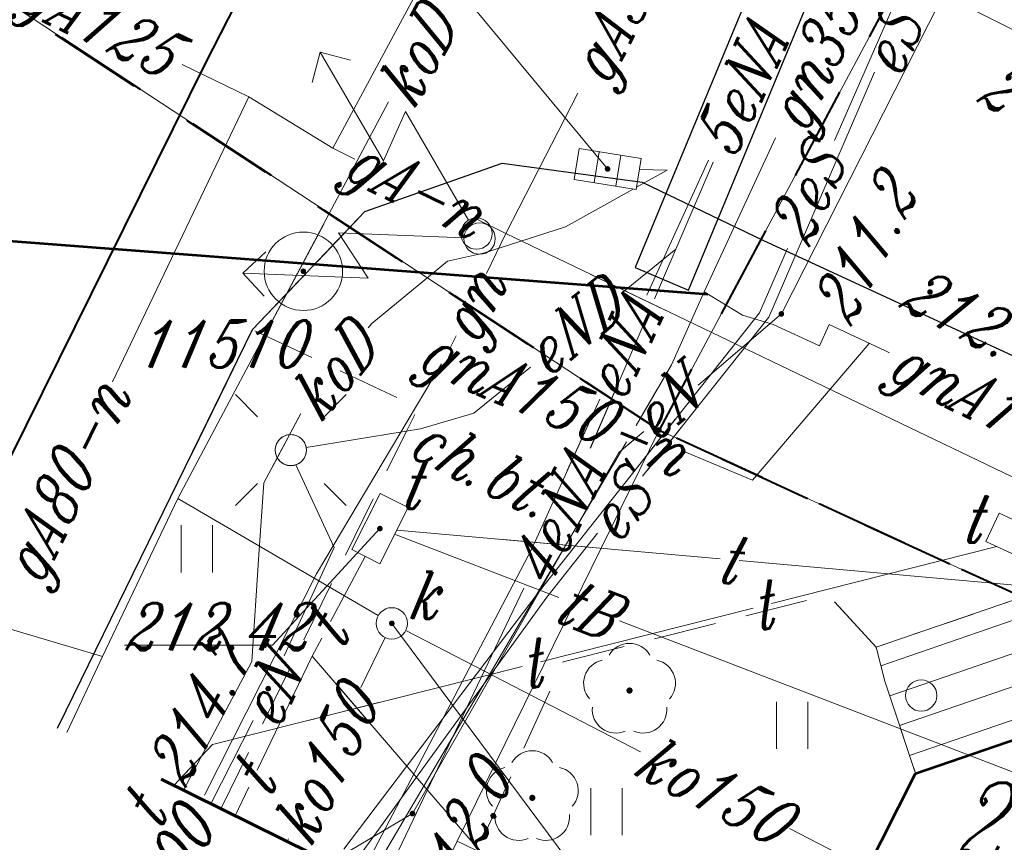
# Model space of a CAD drawing. Header units: millimetres. Extents: x -368 to -158, y 9368 to 9578.
# Tile 7 of 48: x -322 to -307, y 9495 to 9508. Entities that reach past the tile are written whole.
import ezdxf
from ezdxf.enums import TextEntityAlignment as Align

# ---------------------------------------------------------------- set-up
doc = ezdxf.new("R2010")
doc.units = ezdxf.units.MM
for name, pattern in [('Rakowicka 531_1 wstępna wersja$0$DGN Style 5', [7.845798, 3.362485, -4.483313]), ('Rakowicka 531_1 wstępna wersja$0$KTCR02-500', [1.5, 1, -0.5]), ('Rakowicka 531_1 wstępna wersja$0$KTJZ01-500', [2, 1.5, -0.5]), ('Rakowicka 531_1 wstępna wersja$0$PTTU04-500', [1.5, 1, -0.5])]:
    doc.linetypes.add(name, pattern=pattern)
doc.layers.add('-- RAMKA', color=11, linetype='Continuous')
doc.layers.add('Rakowicka 531_1 wstępna wersja$0$-- pomoc', color=6, linetype='Continuous', lineweight=0, plot=False)
for name, color, linetype, lineweight in [('Rakowicka 531_1 wstępna wersja$0$EGBB01', 250, 'Continuous', 0), ('Rakowicka 531_1 wstępna wersja$0$EGBD03', 250, 'Continuous', 0), ('Rakowicka 531_1 wstępna wersja$0$EGBO02', 250, 'Continuous', 0), ('Rakowicka 531_1 wstępna wersja$0$EGBP12_01', 250, 'Continuous', 0), ('Rakowicka 531_1 wstępna wersja$0$EPGPO_216', 7, 'Continuous', 0), ('Rakowicka 531_1 wstępna wersja$0$GESSCH', 250, 'Continuous', 13), ('Rakowicka 531_1 wstępna wersja$0$GUPISL', 250, 'Continuous', 13), ('Rakowicka 531_1 wstępna wersja$0$KTCR02', 250, 'Continuous', 0), ('Rakowicka 531_1 wstępna wersja$0$KTJZ01', 250, 'Continuous', 0), ('Rakowicka 531_1 wstępna wersja$0$KTKR01', 250, 'Continuous', 0), ('Rakowicka 531_1 wstępna wersja$0$KTTR03', 250, 'Continuous', 0), ('Rakowicka 531_1 wstępna wersja$0$OBOP02_01', 250, 'Continuous', 0), ('Rakowicka 531_1 wstępna wersja$0$OSSP03', 250, 'Continuous', 0), ('Rakowicka 531_1 wstępna wersja$0$PTTU04', 250, 'Continuous', 0), ('Rakowicka 531_1 wstępna wersja$0$SUOP03_13', 250, 'Continuous', 0), ('Rakowicka 531_1 wstępna wersja$0$SUPE_01', 250, 'Continuous', 0), ('Rakowicka 531_1 wstępna wersja$0$SUPG_01', 250, 'Continuous', 0), ('Rakowicka 531_1 wstępna wersja$0$SUPK_01', 250, 'Continuous', 0), ('Rakowicka 531_1 wstępna wersja$0$SUPT_01', 250, 'Continuous', 0), ('Rakowicka 531_1 wstępna wersja$0$SUSM04_01_E', 250, 'Continuous', 0), ('Rakowicka 531_1 wstępna wersja$0$SUSM07', 250, 'Continuous', 0), ('Rakowicka 531_1 wstępna wersja$0$SUUS05', 250, 'Continuous', 0), ('Rakowicka 531_1 wstępna wersja$0$SUUS15_03_E', 250, 'Continuous', 0), ('Rakowicka 531_1 wstępna wersja$0$SUUS15_05_K', 250, 'Continuous', 0), ('Rakowicka 531_1 wstępna wersja$0$SUUS15_7a_T', 250, 'Continuous', 0), ('Rakowicka 531_1 wstępna wersja$0$SUUS15_7b_T', 250, 'Continuous', 0), ('Rakowicka 531_1 wstępna wersja$0$Warstwa 2', 250, 'Continuous', 0), ('Rakowicka 531_1 wstępna wersja$0$Warstwa 5', 250, 'Continuous', 0)]:
    doc.layers.add(name, color=color, linetype=linetype, lineweight=lineweight)
for name, color, linetype, lineweight, true_color in [('Rakowicka 531_1 wstępna wersja$0$GEPPGD', 7, 'Continuous', 13, 0x008000), ('Rakowicka 531_1 wstępna wersja$0$GEPPGO', 7, 'Continuous', 13, 0x008000), ('Rakowicka 531_1 wstępna wersja$0$GUPESH', 1, 'Continuous', 0, 0xff0000), ('Rakowicka 531_1 wstępna wersja$0$GUPKSH', 7, 'Continuous', 0, 0x803300), ('Rakowicka 531_1 wstępna wersja$0$GUPTSH', 7, 'Continuous', 0, 0xff9100)]:
    doc.layers.add(name, color=color, linetype=linetype, lineweight=lineweight, true_color=true_color)
doc.styles.add('Rakowicka 531_1 wstępna wersja$0$Style-ITALIC_1250 I 0.20944', font='ITALIC_1250.shx', dxfattribs={"oblique": 12})

# ---------------------------------------------------------------- blocks, each defined once
blk = doc.blocks.new('Rakowicka 531_1 wstępna wersja$0$GEPPGO1_2')
at = {"layer": 'Rakowicka 531_1 wstępna wersja$0$GEPPGO', "linetype": 'Continuous', "lineweight": 13, "true_color": 0x008000}
blk.add_hatch(color=96, dxfattribs=at).paths.add_polyline_path([(0, -0.45), (-0.13906, -0.42798), (-0.2645, -0.36406), (-0.36406, -0.2645), (-0.42798, -0.13906), (-0.45, 0), (-0.42798, 0.13906), (-0.36406, 0.2645), (-0.2645, 0.36406), (-0.13906, 0.42798), (0, 0.45), (0.13906, 0.42798), (0.2645, 0.36406), (0.36406, 0.2645), (0.42798, 0.13906), (0.45, 0), (0.42798, -0.13906), (0.36406, -0.2645), (0.2645, -0.36406), (0.13906, -0.42798)])
blk = doc.blocks.new('Rakowicka 531_1 wstępna wersja$0$GUPESH1')
at = {"layer": 'Rakowicka 531_1 wstępna wersja$0$GUPESH', "linetype": 'Continuous', "lineweight": 13}
blk.add_hatch(color=1, dxfattribs=at).paths.add_polyline_path([(0, -0.45), (-0.11647, -0.43467), (-0.225, -0.38971), (-0.3182, -0.3182), (-0.38971, -0.225), (-0.43467, -0.11647), (-0.45, 0), (-0.43467, 0.11647), (-0.38971, 0.225), (-0.3182, 0.3182), (-0.225, 0.38971), (-0.11647, 0.43467), (0, 0.45), (0.11647, 0.43467), (0.225, 0.38971), (0.3182, 0.3182), (0.38971, 0.225), (0.43467, 0.11647), (0.45, 0), (0.43467, -0.11647), (0.38971, -0.225), (0.3182, -0.3182), (0.225, -0.38971), (0.11647, -0.43467)])
blk = doc.blocks.new('Rakowicka 531_1 wstępna wersja$0$GUPKSH1')
at = {"layer": 'Rakowicka 531_1 wstępna wersja$0$GUPKSH', "linetype": 'Continuous', "lineweight": 13}
blk.add_hatch(color=36, dxfattribs=at).paths.add_polyline_path([(0, -0.45), (-0.11647, -0.43467), (-0.225, -0.38971), (-0.3182, -0.3182), (-0.38971, -0.225), (-0.43467, -0.11647), (-0.45, 0), (-0.43467, 0.11647), (-0.38971, 0.225), (-0.3182, 0.3182), (-0.225, 0.38971), (-0.11647, 0.43467), (0, 0.45), (0.11647, 0.43467), (0.225, 0.38971), (0.3182, 0.3182), (0.38971, 0.225), (0.43467, 0.11647), (0.45, 0), (0.43467, -0.11647), (0.38971, -0.225), (0.3182, -0.3182), (0.225, -0.38971), (0.11647, -0.43467)])
blk = doc.blocks.new('Rakowicka 531_1 wstępna wersja$0$GUPTSH1')
at = {"layer": 'Rakowicka 531_1 wstępna wersja$0$GUPTSH', "linetype": 'Continuous', "lineweight": 13}
blk.add_hatch(color=30, dxfattribs=at).paths.add_polyline_path([(0, -0.45), (-0.11647, -0.43467), (-0.225, -0.38971), (-0.3182, -0.3182), (-0.38971, -0.225), (-0.43467, -0.11647), (-0.45, 0), (-0.43467, 0.11647), (-0.38971, 0.225), (-0.3182, 0.3182), (-0.225, 0.38971), (-0.11647, 0.43467), (0, 0.45), (0.11647, 0.43467), (0.225, 0.38971), (0.3182, 0.3182), (0.38971, 0.225), (0.43467, 0.11647), (0.45, 0), (0.43467, -0.11647), (0.38971, -0.225), (0.3182, -0.3182), (0.225, -0.38971), (0.11647, -0.43467)])
blk = doc.blocks.new('Rakowicka 531_1 wstępna wersja$0$OBOP02_01')
at = {"layer": 'Rakowicka 531_1 wstępna wersja$0$OBOP02_01', "linetype": 'Continuous', "lineweight": 13}
h = blk.add_hatch(color=96, dxfattribs=at)
edge = h.paths.add_edge_path()
edge.add_arc((0, 0), 0.05, 0, 360)
at = {"layer": 'Rakowicka 531_1 wstępna wersja$0$OBOP02_01', "color": 96, "linetype": 'Continuous', "lineweight": 13}
for centre, start, end in [((0, 0.375), 30.1471, 149.8529), ((-0.357, 0.116), 102.1471, 221.8529), ((0.357, 0.116), 318.1471, 77.8529), ((-0.22, -0.303), 174.1472, 293.8529), ((0.22, -0.303), 246.1471, 5.8529)]:
    blk.add_arc(centre, 0.375, start, end, dxfattribs=at)
blk = doc.blocks.new('Rakowicka 531_1 wstępna wersja$0$GUPISL1_10')
at = {"color": 0, "flags": 128}
for points in [[(-8.83883, 8.83883), (-5.3033, 5.3033)], [(8.83883, 8.83883), (5.3033, 5.3033)], [(-8.83883, -8.83883), (-5.3033, -5.3033)], [(8.83883, -8.83883), (5.3033, -5.3033)]]:
    blk.add_lwpolyline(points, dxfattribs=at)
blk.add_lwpolyline([(0, 2.5), (0.85505, 2.34922), (1.60697, 1.9151), (2.16507, 1.25), (2.41482, 0.64705), (2.5, 0), (2.41482, -0.64705), (2.16507, -1.25), (1.70042, -1.83262), (1.0847, -2.25242), (0.3726, -2.47207), (-0.3726, -2.47207), (-1.0847, -2.25242), (-1.70042, -1.83262), (-2.16507, -1.25), (-2.43732, -0.5563), (-2.493, 0.18682), (-2.32718, 0.91335), (-1.95458, 1.55872), (-1.4083, 2.0656), (-0.7369, 2.38893), (0, 2.5)], close=True, dxfattribs=at)
blk = doc.blocks.new('Rakowicka 531_1 wstępna wersja$0$RTPW02')
at = {"layer": 'Rakowicka 531_1 wstępna wersja$0$Warstwa 5', "linetype": 'Continuous', "lineweight": 13}
h = blk.add_hatch(color=250, dxfattribs=at)
edge = h.paths.add_edge_path()
edge.add_arc((0, 0), 0.045, 0, 360)
blk = doc.blocks.new('Rakowicka 531_1 wstępna wersja$0$PTTU04_01')
at = {"layer": 'Rakowicka 531_1 wstępna wersja$0$PTTU04', "color": 250, "linetype": 'Continuous', "lineweight": 13}
for p, q in [((-0.25, -0.375), (-0.25, 0.375)), ((0.25, -0.375), (0.25, 0.375))]:
    blk.add_line(p, q, dxfattribs=at)
blk = doc.blocks.new('Rakowicka 531_1 wstępna wersja$0$SUSM07_01')
at = {"layer": 'Rakowicka 531_1 wstępna wersja$0$SUSM07', "color": 250, "linetype": 'Continuous', "lineweight": 13, "flags": 128}
for points in [[(3.396, 1.054), (3.75, 0.7), (3.396, 0.346)], [(0.25, 0), (2.25, 0), (1.75, 0.7), (3.75, 0.7)]]:
    blk.add_lwpolyline(points, dxfattribs=at)
at = {"layer": 'Rakowicka 531_1 wstępna wersja$0$SUSM07', "color": 250, "linetype": 'Continuous', "lineweight": 13}
blk.add_circle((0, 0), 0.25, dxfattribs=at)
blk = doc.blocks.new('Rakowicka 531_1 wstępna wersja$0$SUUS05')
at = {"layer": 'Rakowicka 531_1 wstępna wersja$0$SUUS05', "color": 250, "linetype": 'Continuous', "lineweight": 13}
for p, q in [((-0.175, -0.25), (-0.175, 0.25)), ((0.175, 0.25), (0.175, -0.25))]:
    blk.add_line(p, q, dxfattribs=at)
at = {"layer": 'Rakowicka 531_1 wstępna wersja$0$SUUS05', "color": 250, "linetype": 'Continuous', "lineweight": 13, "flags": 128}
blk.add_lwpolyline([(-0.5, -0.25), (0.5, -0.25), (0.5, 0.25), (-0.5, 0.25), (-0.5, -0.25)], close=True, dxfattribs=at)
blk = doc.blocks.new('Rakowicka 531_1 wstępna wersja$0$SUUS15_7b_T')
at = {"layer": 'Rakowicka 531_1 wstępna wersja$0$SUUS15_7b_T', "color": 30, "linetype": 'Continuous', "lineweight": 13, "flags": 128}
blk.add_lwpolyline([(-0.5, 0.25), (0.5, 0.25), (0.5, -0.25), (-0.5, -0.25), (-0.5, 0.25)], close=True, dxfattribs=at)
blk = doc.blocks.new('Rakowicka 531_1 wstępna wersja$0$SUUS15_05_K')
at = {"layer": 'Rakowicka 531_1 wstępna wersja$0$SUUS15_05_K', "color": 36, "linetype": 'Continuous', "lineweight": 13}
blk.add_circle((0, 0), 0.25, dxfattribs=at)
blk = doc.blocks.new('Rakowicka 531_1 wstępna wersja$0$OSSP03')
at = {"layer": 'Rakowicka 531_1 wstępna wersja$0$OSSP03', "linetype": 'Continuous', "lineweight": 13}
h = blk.add_hatch(color=250, dxfattribs=at)
edge = h.paths.add_edge_path()
edge.add_arc((0, 0), 0.045, 0, 360)
at = {"layer": 'Rakowicka 531_1 wstępna wersja$0$OSSP03', "color": 250, "linetype": 'Continuous', "lineweight": 13}
blk.add_circle((0, 0), 0.625, dxfattribs=at)
blk = doc.blocks.new('Rakowicka 531_1 wstępna wersja$0$510_2')
at = {"layer": 'Rakowicka 531_1 wstępna wersja$0$SUSM04_01_E', "color": 250, "linetype": 'Continuous', "lineweight": 13}
blk.add_circle((0, 0), 0.25, dxfattribs=at)
blk = doc.blocks.new('Rakowicka 531_1 wstępna wersja$0$EGBP12_01')
at = {"layer": 'Rakowicka 531_1 wstępna wersja$0$EGBP12_01', "color": 250, "linetype": 'Continuous', "lineweight": 13}
blk.add_circle((0, 0), 0.25, dxfattribs=at)
blk = doc.blocks.new('Rakowicka 531_1 wstępna wersja')
at = {"layer": 'Rakowicka 531_1 wstępna wersja$0$-- pomoc', "color": 2, "linetype": 'Continuous', "lineweight": 53}
blk.add_lwpolyline([(7425278.813, 5549075.398), (7425283.745, 5549075.398), (7425296.216, 5549074.446)], dxfattribs=at)
at = {"layer": 'Rakowicka 531_1 wstępna wersja$0$EGBB01', "color": 250, "linetype": 'Continuous', "lineweight": 53, "flags": 128}
blk.add_lwpolyline([(7425297.093, 5549061.989), (7425299.53, 5549066.81), (7425302.27, 5549067.75), (7425308.77, 5549064.57), (7425306.24, 5549059.54), (7425309.88, 5549057.62), (7425309.099, 5549056.071)], dxfattribs=at)
at = {"layer": 'Rakowicka 531_1 wstępna wersja$0$EGBD03', "color": 96, "linetype": 'Continuous', "lineweight": 13, "flags": 128}
for points in [[(7425324.18, 5549127.474), (7425322.67, 5549124.6), (7425313.32, 5549106.49), (7425303.71, 5549087.75), (7425295.44, 5549072.28), (7425282.33, 5549080.89), (7425294.19, 5549103.78), (7425296.9, 5549108.89), (7425302.92, 5549120.41), (7425305.61, 5549125.48), (7425304.7, 5549125.97), (7425309.344, 5549134.875)], [(7425377.48, 5549032.21), (7425364.05, 5549039.31), (7425363.81, 5549038.86), (7425355.7, 5549042.97), (7425349.9, 5549045.91), (7425316.05, 5549062.26), (7425311.57, 5549064.57), (7425306.63, 5549067.13), (7425295.44, 5549072.28), (7425303.71, 5549087.75), (7425305.85, 5549086.73), (7425311.48, 5549083.92), (7425328.84, 5549075.25), (7425337.39, 5549070.98), (7425355.94, 5549061.91), (7425374.38, 5549052.81), (7425383.03, 5549048.34)], [(7425270.33, 5549075.181), (7425273.99, 5549082.32), (7425275.53, 5549084.94), (7425275.7, 5549085.21), (7425282.33, 5549080.89), (7425295.44, 5549072.28), (7425292.22, 5549065.73), (7425291.687, 5549064.654)], [(7425291.687, 5549064.654), (7425292.22, 5549065.73), (7425298.36, 5549062.77), (7425303.29, 5549060.42), (7425302.696, 5549059.227)]]:
    blk.add_lwpolyline(points, dxfattribs=at)
blk.add_lwpolyline([(7425292.22, 5549065.73), (7425295.44, 5549072.28), (7425306.63, 5549067.13), (7425303.29, 5549060.42), (7425298.36, 5549062.77), (7425292.22, 5549065.73)], close=True, dxfattribs=at)
at = {"layer": 'Rakowicka 531_1 wstępna wersja$0$EGBO02', "color": 96, "linetype": 'Continuous', "lineweight": 40}
for p, q in [((7425285.914, 5549078.536), (7425287.168, 5549077.713)), ((7425288.004, 5549077.164), (7425289.257, 5549076.34)), ((7425290.093, 5549075.791), (7425291.347, 5549074.968)), ((7425292.183, 5549074.419), (7425293.437, 5549073.596)), ((7425296.442, 5549071.819), (7425297.805, 5549071.192)), ((7425298.713, 5549070.774), (7425300.076, 5549070.146))]:
    blk.add_line(p, q, dxfattribs=at)
at = {"layer": 'Rakowicka 531_1 wstępna wersja$0$EGBO02', "color": 96, "linetype": 'Continuous', "lineweight": 40, "flags": 128}
blk.add_lwpolyline([(7425294.273, 5549073.047), (7425295.44, 5549072.28), (7425295.534, 5549072.237)], dxfattribs=at)
at = {"layer": 'Rakowicka 531_1 wstępna wersja$0$EPGPO_216', "color": 8, "linetype": 'Continuous', "lineweight": 40}
for p, q in [((7425299.495, 5549079.866), (7425298.788, 5549078.543)), ((7425287.075, 5549077.759), (7425285.82, 5549078.581)), ((7425298.317, 5549077.661), (7425297.61, 5549076.338)), ((7425289.166, 5549076.39), (7425287.911, 5549077.211)), ((7425291.257, 5549075.02), (7425290.003, 5549075.842)), ((7425297.138, 5549075.456), (7425296.431, 5549074.134)), ((7425293.349, 5549073.65), (7425292.094, 5549074.472)), ((7425295.44, 5549072.28), (7425294.185, 5549073.102)), ((7425295.959, 5549073.252), (7425295.44, 5549072.28)), ((7425297.084, 5549071.524), (7425295.721, 5549072.151)), ((7425299.355, 5549070.478), (7425297.992, 5549071.105)), ((7425301.626, 5549069.433), (7425300.263, 5549070.06))]:
    blk.add_line(p, q, dxfattribs=at)
at = {"layer": 'Rakowicka 531_1 wstępna wersja$0$GEPPGD', "color": 250, "linetype": 'Rakowicka 531_1 wstępna wersja$0$DGN Style 5', "lineweight": 70, "flags": 128}
blk.add_lwpolyline([(7425284.958, 5549147.04), (7425252.6, 5549083.92), (7425409.418, 5549006.623), (7425423.137, 5549033.307), (7425330.222, 5549078.944), (7425348.524, 5549115.33), (7425284.958, 5549147.04)], close=True, dxfattribs=at)
at = {"layer": 'Rakowicka 531_1 wstępna wersja$0$GESSCH', "color": 250, "linetype": 'Continuous', "lineweight": 13, "flags": 128}
blk.add_lwpolyline([(7425298.9, 5549068.82), (7425299.04, 5549068.28), (7425299.53, 5549066.81), (7425302.27, 5549067.75), (7425301.84, 5549069.23), (7425301.65, 5549069.76), (7425298.9, 5549068.82)], close=True, dxfattribs=at)
for points in [[(7425298.976, 5549068.526), (7425301.751, 5549069.477)], [(7425299.118, 5549068.046), (7425301.906, 5549069.002)], [(7425299.276, 5549067.572), (7425302.046, 5549068.521)], [(7425299.434, 5549067.097), (7425302.186, 5549068.041)]]:
    blk.add_lwpolyline(points, dxfattribs=at)
at = {"layer": 'Rakowicka 531_1 wstępna wersja$0$KTCR02', "color": 250, "linetype": 'Rakowicka 531_1 wstępna wersja$0$KTCR02-500', "lineweight": 13, "flags": 128}
for points in [[(7425288.96, 5549073.88), (7425290.75, 5549075.76), (7425292.94, 5549076.53), (7425295.17, 5549076.23), (7425297.097, 5549075.304)], [(7425297.097, 5549075.304), (7425302.89, 5549072.63), (7425311.94, 5549068.09), (7425312.37, 5549067.76), (7425312.408, 5549067.647)], [(7425301.65, 5549069.99), (7425301.65, 5549069.76), (7425298.9, 5549068.82), (7425298.14, 5549069.65)], [(7425292.037, 5549064.482), (7425293.914, 5549068.586)]]:
    blk.add_lwpolyline(points, dxfattribs=at)
at = {"layer": 'Rakowicka 531_1 wstępna wersja$0$KTJZ01', "color": 250, "linetype": 'Rakowicka 531_1 wstępna wersja$0$KTJZ01-500', "lineweight": 13, "flags": 128}
for points in [[(7425297.097, 5549075.304), (7425295.17, 5549076.23), (7425292.94, 5549076.53), (7425290.75, 5549075.76), (7425288.96, 5549073.88), (7425285.988, 5549067.811)], [(7425349.93, 5549046.35), (7425349.81, 5549047.32), (7425349.48, 5549048.16), (7425349.02, 5549048.91), (7425348.39, 5549049.58), (7425347.2, 5549050.41), (7425346.1, 5549051.08), (7425336.01, 5549056.22), (7425318.45, 5549064.72), (7425312.37, 5549067.76), (7425311.94, 5549068.09), (7425302.89, 5549072.63), (7425297.097, 5549075.304)], [(7425285.851, 5549067.531), (7425285.988, 5549067.811)]]:
    blk.add_lwpolyline(points, dxfattribs=at)
at = {"layer": 'Rakowicka 531_1 wstępna wersja$0$KTKR01', "color": 250, "linetype": 'Continuous', "lineweight": 30, "flags": 128}
for points in [[(7425288.96, 5549073.88), (7425290.75, 5549075.76), (7425292.94, 5549076.53), (7425295.17, 5549076.23), (7425297.097, 5549075.304), (7425302.89, 5549072.63), (7425311.94, 5549068.09), (7425312.37, 5549067.76), (7425318.45, 5549064.72), (7425336.01, 5549056.22), (7425346.1, 5549051.08)], [(7425285.851, 5549067.531), (7425285.988, 5549067.811), (7425288.96, 5549073.88)]]:
    blk.add_lwpolyline(points, dxfattribs=at)
at = {"layer": 'Rakowicka 531_1 wstępna wersja$0$KTTR03', "color": 250, "linetype": 'Continuous', "lineweight": 40, "flags": 128}
blk.add_lwpolyline([(7425315.643, 5549131.733), (7425288.21, 5549078.13), (7425283.522, 5549068.679)], dxfattribs=at)
at = {"layer": 'Rakowicka 531_1 wstępna wersja$0$PTTU04', "color": 250, "linetype": 'Rakowicka 531_1 wstępna wersja$0$PTTU04-500', "lineweight": 13, "flags": 128}
for points in [[(7425288.457, 5549066.246), (7425291.418, 5549072.271), (7425291.6, 5549072.64), (7425288.96, 5549073.88), (7425285.988, 5549067.811), (7425285.851, 5549067.531)], [(7425293.914, 5549068.586), (7425298.14, 5549069.65), (7425298.9, 5549068.82), (7425298.976, 5549068.526), (7425299.04, 5549068.28), (7425299.53, 5549066.81), (7425297.093, 5549061.989)]]:
    blk.add_lwpolyline(points, dxfattribs=at)
at = {"layer": 'Rakowicka 531_1 wstępna wersja$0$SUOP03_13', "color": 1, "linetype": 'Continuous', "lineweight": 30, "flags": 128}
blk.add_lwpolyline([(7425297.44, 5549080.61), (7425295.06, 5549074.87), (7425295.91, 5549074.51), (7425298.29, 5549080.25), (7425297.44, 5549080.61)], close=True, dxfattribs=at)
at = {"layer": 'Rakowicka 531_1 wstępna wersja$0$SUPE_01', "color": 1, "linetype": 'Continuous', "lineweight": 13}
for p, q in [((7425292.66, 5549072.688), (7425293.389, 5549073.284)), ((7425294.343, 5549071.994), (7425294.784, 5549073.013)), ((7425293.976, 5549071.634), (7425294.494, 5549072.771)), ((7425294.957, 5549071.515), (7425295.7, 5549072.455)), ((7425295.255, 5549071.642), (7425295.836, 5549072.374)), ((7425294.943, 5549072.042), (7425295.196, 5549072.257))]:
    blk.add_line(p, q, dxfattribs=at)
at = {"layer": 'Rakowicka 531_1 wstępna wersja$0$SUPE_01', "color": 1, "linetype": 'Continuous', "lineweight": 13, "flags": 128}
for points in [[(7425306.863, 5549101.587), (7425306.58, 5549101.04), (7425305.95, 5549099.77), (7425305.3, 5549098.41), (7425304.57, 5549097.12), (7425302.24, 5549092.93), (7425302.39, 5549091.78), (7425303.55, 5549088.88), (7425303.43, 5549088.51), (7425303.13, 5549088.06), (7425298.24, 5549076.891)], [(7425300.643, 5549080.543), (7425297.39, 5549074.13), (7425296.063, 5549072.997)], [(7425295.177, 5549071.544), (7425297.19, 5549074.08), (7425298.876, 5549077.983)], [(7425295.248, 5549074.428), (7425295.386, 5549074.732), (7425296.228, 5549076.582)], [(7425295.369, 5549074.372), (7425296.304, 5549076.547)], [(7425297.487, 5549075.171), (7425297.04, 5549074.15), (7425293.53, 5549069.71), (7425290.414, 5549065.602)], [(7425295.71, 5549075.16), (7425294.862, 5549074.478)], [(7425294.346, 5549071.993), (7425295.233, 5549074.057)], [(7425293.389, 5549073.284), (7425292.49, 5549072.55), (7425291.64, 5549072.3), (7425289.817, 5549072.001)], [(7425290.669, 5549065.156), (7425293.41, 5549070.39), (7425294.494, 5549072.771)], [(7425295.196, 5549072.257), (7425294.8, 5549071.92), (7425291.51, 5549066.17), (7425290.488, 5549065.563)], [(7425289.465, 5549068.681), (7425290.26, 5549070.41), (7425289.652, 5549071.724)], [(7425290.482, 5549065.248), (7425293.65, 5549069.62), (7425294.457, 5549070.636)], [(7425291.005, 5549064.99), (7425293.284, 5549069.763)], [(7425288.295, 5549066.326), (7425288.969, 5549067.655)]]:
    blk.add_lwpolyline(points, dxfattribs=at)
at = {"layer": 'Rakowicka 531_1 wstępna wersja$0$SUPG_01', "color": 52, "linetype": 'Continuous', "lineweight": 13}
for p, q in [((7425294.342, 5549074.766), (7425295.551, 5549074.186)), ((7425295.075, 5549072.355), (7425295.407, 5549072.922)), ((7425294.707, 5549071.725), (7425294.923, 5549072.094))]:
    blk.add_line(p, q, dxfattribs=at)
at = {"layer": 'Rakowicka 531_1 wstępna wersja$0$SUPG_01', "color": 52, "linetype": 'Continuous', "lineweight": 13, "flags": 128}
for points in [[(7425291.793, 5549079.657), (7425290.24, 5549076.77)], [(7425287.84, 5549078.106), (7425288.9, 5549077.59)], [(7425288.9, 5549077.59), (7425286.727, 5549073.05)], [(7425288.9, 5549077.59), (7425290.24, 5549076.77)], [(7425294.145, 5549077.646), (7425293, 5549075.41)], [(7425297.299, 5549076.937), (7425296.16, 5549074.48), (7425295.64, 5549073.32), (7425295.076, 5549072.355)], [(7425290.24, 5549076.77), (7425290.59, 5549076.597)], [(7425292.523, 5549075.645), (7425293, 5549075.41)], [(7425292.689, 5549074.772), (7425293, 5549075.41)], [(7425293, 5549075.41), (7425304.763, 5549069.763)], [(7425296.16, 5549074.48), (7425296.77, 5549074.11), (7425297.26, 5549073.96), (7425298, 5549073.62), (7425298.15, 5549073.96), (7425299.05, 5549073.54)], [(7425292.118, 5549073.599), (7425292.207, 5549073.781)], [(7425298.79, 5549073.66), (7425296.93, 5549071.48), (7425295.851, 5549071.934)], [(7425299.114, 5549073.509), (7425299.05, 5549073.54)], [(7425291.97, 5549073.336), (7425289.98, 5549069.99), (7425288.196, 5549066.464)], [(7425294.923, 5549072.094), (7425294.81, 5549071.9), (7425290.796, 5549065.093)]]:
    blk.add_lwpolyline(points, dxfattribs=at)
at = {"layer": 'Rakowicka 531_1 wstępna wersja$0$SUPK_01', "color": 36, "linetype": 'Continuous', "lineweight": 13}
for p, q in [((7425289.06, 5549073.616), (7425290.095, 5549075.561)), ((7425289.272, 5549071.685), (7425289.732, 5549072.543))]:
    blk.add_line(p, q, dxfattribs=at)
at = {"layer": 'Rakowicka 531_1 wstępna wersja$0$SUPK_01', "color": 36, "linetype": 'Continuous', "lineweight": 13, "flags": 128}
for points in [[(7425293.7, 5549082.34), (7425309.551, 5549074.437)], [(7425291.13, 5549077.509), (7425287.77, 5549071.19), (7425286.57, 5549068.67), (7425285.997, 5549067.459)], [(7425295.079, 5549076.147), (7425295.57, 5549076.42), (7425295.125, 5549076.429)], [(7425290.801, 5549073.907), (7425290.86, 5549073.98), (7425292.07, 5549074.97), (7425292.64, 5549075.1), (7425293.95, 5549075.52), (7425295.03, 5549076.12)], [(7425287.859, 5549066.541), (7425288.95, 5549068.59), (7425289.06, 5549070.29), (7425289.14, 5549071.44), (7425289.732, 5549072.543)], [(7425287.77, 5549071.19), (7425290.964, 5549069.326)], [(7425286.57, 5549068.67), (7425283.345, 5549069.628)], [(7425291.402, 5549069.085), (7425295.146, 5549067.154)], [(7425291.072, 5549068.975), (7425290.688, 5549068.176)], [(7425297.519, 5549065.93), (7425298.761, 5549065.289)], [(7425289.531, 5549065.769), (7425289.511, 5549065.727)]]:
    blk.add_lwpolyline(points, dxfattribs=at)
at = {"layer": 'Rakowicka 531_1 wstępna wersja$0$SUPT_01', "color": 30, "linetype": 'Continuous', "lineweight": 13}
for p, q in [((7425292.961, 5549070.534), (7425294.853, 5549070.366)), ((7425290.303, 5549068.224), (7425290.931, 5549067.494)), ((7425289.869, 5549067.66), (7425290.966, 5549067.937))]:
    blk.add_line(p, q, dxfattribs=at)
at = {"layer": 'Rakowicka 531_1 wstępna wersja$0$SUPT_01', "color": 30, "linetype": 'Continuous', "lineweight": 13, "flags": 128}
for points in [[(7425291.225, 5549070.62), (7425293.844, 5549069.613)], [(7425296.415, 5549070.227), (7425291.258, 5549070.686)], [(7425300.824, 5549070.423), (7425297.232, 5549069.517)], [(7425290.755, 5549070.268), (7425290.204, 5549069.232)], [(7425302.136, 5549069.585), (7425301.65, 5549069.76), (7425296.716, 5549070.2)], [(7425296.939, 5549069.443), (7425293.55, 5549068.589)], [(7425294.809, 5549069.243), (7425306.188, 5549064.87)], [(7425290.062, 5549068.965), (7425289.91, 5549068.68), (7425289.032, 5549066.861)], [(7425289.91, 5549068.68), (7425293.394, 5549064.63)], [(7425293.257, 5549068.515), (7425288.32, 5549067.27), (7425287.705, 5549066.617)], [(7425288.9, 5549066.589), (7425288.681, 5549066.136)]]:
    blk.add_lwpolyline(points, dxfattribs=at)
at = {"layer": 'Rakowicka 531_1 wstępna wersja$0$SUUS15_05_K', "color": 36, "linetype": 'Continuous', "lineweight": 13, "flags": 128}
for points in [[(7425294.62, 5549076.44), (7425291.603, 5549080.073), (7425289.625, 5549080.073)], [(7425291.18, 5549069.2), (7425294.619, 5549064.579), (7425297.268, 5549064.579)]]:
    blk.add_lwpolyline(points, dxfattribs=at)
at = {"layer": 'Rakowicka 531_1 wstępna wersja$0$SUUS15_7a_T', "color": 30, "linetype": 'Continuous', "lineweight": 13, "flags": 128}
blk.add_lwpolyline([(7425290.99, 5549070.71), (7425289.278, 5549068.851), (7425286.92, 5549068.851)], dxfattribs=at)
at = {"layer": 'Rakowicka 531_1 wstępna wersja$0$EGBP12_01', "color": 250, "linetype": 'Continuous', "lineweight": 13}
blk.add_blockref('Rakowicka 531_1 wstępna wersja$0$EGBP12_01', (7425299.62, 5549068.05), dxfattribs=at)
at = {"layer": 'Rakowicka 531_1 wstępna wersja$0$GUPISL', "color": 250, "linetype": 'Continuous', "lineweight": 13, "xscale": 0.1, "yscale": 0.1, "zscale": 0.1}
blk.add_blockref('Rakowicka 531_1 wstępna wersja$0$GUPISL1_10', (7425289.57, 5549071.96), dxfattribs=at)
at = {"layer": 'Rakowicka 531_1 wstępna wersja$0$OBOP02_01', "color": 96, "linetype": 'Continuous', "lineweight": 13}
for p in [(7425294.97, 5549068.13), (7425293.42, 5549066.42)]:
    blk.add_blockref('Rakowicka 531_1 wstępna wersja$0$OBOP02_01', p, dxfattribs=at)
at = {"layer": 'Rakowicka 531_1 wstępna wersja$0$OSSP03', "color": 250, "linetype": 'Continuous', "lineweight": 13, "rotation": 270}
blk.add_blockref('Rakowicka 531_1 wstępna wersja$0$OSSP03', (7425289.77, 5549074.81), dxfattribs=at)
at = {"layer": 'Rakowicka 531_1 wstępna wersja$0$PTTU04', "color": 250, "linetype": 'Continuous', "lineweight": 13}
for p in [(7425288.07, 5549070.387), (7425297.565, 5549067.576), (7425294.605, 5549066.201)]:
    blk.add_blockref('Rakowicka 531_1 wstępna wersja$0$PTTU04_01', p, dxfattribs=at)
at = {"layer": 'Rakowicka 531_1 wstępna wersja$0$SUSM04_01_E', "color": 250, "linetype": 'Continuous', "lineweight": 13}
blk.add_blockref('Rakowicka 531_1 wstępna wersja$0$510_2', (7425289.57, 5549071.96), dxfattribs=at)
at = {"layer": 'Rakowicka 531_1 wstępna wersja$0$SUSM07', "color": 250, "linetype": 'Continuous', "lineweight": 13}
for p, rotation in [((7425292.53, 5549075.41), 120.1733162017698), ((7425292.58, 5549075.33), 177.709176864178)]:
    blk.add_blockref('Rakowicka 531_1 wstępna wersja$0$SUSM07_01', p, dxfattribs=dict(at, rotation=rotation))
at = {"layer": 'Rakowicka 531_1 wstępna wersja$0$SUUS05', "color": 250, "linetype": 'Continuous', "lineweight": 13, "rotation": 350.7271994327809}
blk.add_blockref('Rakowicka 531_1 wstępna wersja$0$SUUS05', (7425294.62, 5549076.44), dxfattribs=at)
at = {"layer": 'Rakowicka 531_1 wstępna wersja$0$SUUS15_03_E', "color": 1, "linetype": 'Continuous', "lineweight": 13, "xscale": 0.1, "yscale": 0.1, "zscale": 0.1}
for p in [(7425297.39, 5549074.13), (7425289.21, 5549068.16), (7425291.51, 5549066.17)]:
    blk.add_blockref('Rakowicka 531_1 wstępna wersja$0$GUPESH1', p, dxfattribs=at)
at = {"layer": 'Rakowicka 531_1 wstępna wersja$0$SUUS15_05_K', "color": 36, "linetype": 'Continuous', "lineweight": 13, "xscale": 0.1, "yscale": 0.1, "zscale": 0.1}
for p in [(7425294.62, 5549076.44), (7425291.18, 5549069.2)]:
    blk.add_blockref('Rakowicka 531_1 wstępna wersja$0$GUPKSH1', p, dxfattribs=at)
at = {"layer": 'Rakowicka 531_1 wstępna wersja$0$SUUS15_05_K', "color": 36, "linetype": 'Continuous', "lineweight": 13}
blk.add_blockref('Rakowicka 531_1 wstępna wersja$0$SUUS15_05_K', (7425291.18, 5549069.2), dxfattribs=at)
at = {"layer": 'Rakowicka 531_1 wstępna wersja$0$SUUS15_7a_T', "color": 30, "linetype": 'Continuous', "lineweight": 13, "xscale": 0.1, "yscale": 0.1, "zscale": 0.1}
blk.add_blockref('Rakowicka 531_1 wstępna wersja$0$GUPTSH1', (7425290.99, 5549070.71), dxfattribs=at)
at = {"layer": 'Rakowicka 531_1 wstępna wersja$0$SUUS15_7b_T', "color": 30, "linetype": 'Continuous', "lineweight": 13}
for p, rotation in [((7425290.99, 5549070.71), 243.1778104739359), ((7425301.21, 5549070.52), 335.2246362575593)]:
    blk.add_blockref('Rakowicka 531_1 wstępna wersja$0$SUUS15_7b_T', p, dxfattribs=dict(at, rotation=rotation))
at = {"layer": 'Rakowicka 531_1 wstępna wersja$0$Warstwa 2', "color": 96, "linetype": 'Continuous', "lineweight": 13, "true_color": 0x008000, "xscale": 0.1, "yscale": 0.1, "zscale": 0.1}
blk.add_blockref('Rakowicka 531_1 wstępna wersja$0$GEPPGO1_2', (7425295.44, 5549072.28), dxfattribs=at)
at = {"layer": 'Rakowicka 531_1 wstępna wersja$0$Warstwa 5', "color": 250, "linetype": 'Continuous', "lineweight": 13}
blk.add_blockref('Rakowicka 531_1 wstępna wersja$0$RTPW02', (7425299.76, 5549074.48), dxfattribs=at)
at = {"layer": 'Rakowicka 531_1 wstępna wersja$0$EGBD03', "color": 96, "linetype": 'Continuous', "lineweight": 30, "insert": (7425300.116, 5549064.993), "char_height": 1.25, "attachment_point": 7, "rotation": 359.9998, "line_spacing_factor": 0.6, "style": 'Rakowicka 531_1 wstępna wersja$0$Style-ITALIC_1250 I 0.20944'}
blk.add_mtext('\\H1x;\\W0.8;220/1', dxfattribs=at)
at = {"layer": 'Rakowicka 531_1 wstępna wersja$0$KTCR02', "color": 250, "linetype": 'Continuous', "lineweight": 13, "style": 'Rakowicka 531_1 wstępna wersja$0$Style-ITALIC_1250 I 0.20944', "oblique": 12, "width": 0.8}
blk.add_text('ch.bt.', height=0.75, rotation=333.8225, dxfattribs=at).set_placement((7425292.499, 5549071.353), align=Align.CENTER)
at = {"layer": 'Rakowicka 531_1 wstępna wersja$0$OSSP03', "color": 250, "linetype": 'Continuous', "lineweight": 13, "insert": (7425287.136, 5549073.277), "char_height": 0.75, "attachment_point": 7, "line_spacing_factor": 0.6, "style": 'Rakowicka 531_1 wstępna wersja$0$Style-ITALIC_1250 I 0.20944'}
blk.add_mtext('\\H1x;\\W0.8;11510', dxfattribs=at)
at = {"layer": 'Rakowicka 531_1 wstępna wersja$0$SUPE_01', "color": 1, "linetype": 'Continuous', "lineweight": 13, "style": 'Rakowicka 531_1 wstępna wersja$0$Style-ITALIC_1250 I 0.20944', "oblique": 12, "width": 0.8}
for s, rotation, p in [('eS', 66.6334, (7425299.148, 5549078.497)), ('5eNA', 65.5296, (7425296.749, 5549077.726)), ('2eS', 66.3555, (7425297.808, 5549076.055)), ('eND', 39.2176, (7425294.085, 5549073.93)), ('eNA', 65.5296, (7425294.862, 5549073.603)), ('eN', 40.4735, (7425295.559, 5549072.71)), ('4eNA', 64.4663, (7425293.817, 5549070.877)), ('eS', 51.5602, (7425294.817, 5549071.09)), ('eN', 65.306, (7425289.256, 5549068.15))]:
    blk.add_text(s, height=0.75, rotation=rotation, dxfattribs=at).set_placement(p, align=Align.MIDDLE_CENTER)
at = {"layer": 'Rakowicka 531_1 wstępna wersja$0$SUPG_01', "color": 250, "linetype": 'Continuous', "lineweight": 13, "style": 'Rakowicka 531_1 wstępna wersja$0$Style-ITALIC_1250 I 0.20944', "oblique": 12, "width": 0.8}
for s, rotation, p in [('gA300', 62.8812, (7425294.887, 5549079.095)), ('gA125', 334.0458, (7425286.543, 5549078.765)), ('gn355', 65.1375, (7425298.016, 5549078.378)), ('gA-n', 333.7681, (7425291.572, 5549076.154)), ('gn', 64.0445, (7425292.448, 5549074.276)), ('gnA150-n', 337.1875, (7425293.78, 5549072.737)), ('gnA150', 334.0233, (7425300.671, 5549072.75)), ('gA80-n', 64.4206, (7425285.971, 5549071.471)), ('gnA300', 63.1685, (7425287.344, 5549064.735))]:
    blk.add_text(s, height=0.75, rotation=rotation, dxfattribs=at).set_placement(p, align=Align.MIDDLE_CENTER)
at = {"layer": 'Rakowicka 531_1 wstępna wersja$0$SUPK_01', "color": 36, "linetype": 'Continuous', "lineweight": 13, "style": 'Rakowicka 531_1 wstępna wersja$0$Style-ITALIC_1250 I 0.20944', "oblique": 12, "width": 0.8}
for s, rotation, p in [('koD', 61.9942, (7425291.578, 5549078.252)), ('koD', 51.0216, (7425290.256, 5549073.234)), ('ko150', 64.3329, (7425290.124, 5549066.965)), ('ko150', 332.7139, (7425296.333, 5549066.542))]:
    blk.add_text(s, height=0.75, rotation=rotation, dxfattribs=at).set_placement(p, align=Align.MIDDLE_CENTER)
at = {"layer": 'Rakowicka 531_1 wstępna wersja$0$SUPT_01', "color": 30, "linetype": 'Continuous', "lineweight": 13, "style": 'Rakowicka 531_1 wstępna wersja$0$Style-ITALIC_1250 I 0.20944', "oblique": 12, "width": 0.8}
for s, rotation, p in [('t', 354.9074, (7425296.565, 5549070.213)), ('tB', 338.9792, (7425294.327, 5549069.428)), ('t', 14.1512, (7425297.085, 5549069.48)), ('t', 61.9861, (7425290.133, 5549069.099)), ('t', 14.1512, (7425293.403, 5549068.552)), ('t', 64.2266, (7425288.966, 5549066.725)), ('t', 64.0006, (7425287.221, 5549066.218))]:
    blk.add_text(s, height=0.75, rotation=rotation, dxfattribs=at).set_placement(p, align=Align.MIDDLE_CENTER)
at = {"layer": 'Rakowicka 531_1 wstępna wersja$0$SUUS15_03_E', "color": 1, "linetype": 'Continuous', "lineweight": 13, "char_height": 0.75, "attachment_point": 7, "line_spacing_factor": 0.6, "style": 'Rakowicka 531_1 wstępna wersja$0$Style-ITALIC_1250 I 0.20944'}
for s, insert, rotation in [('\\H1x;\\W0.8;211.2', (7425298.495, 5549073.914), 63.103), ('\\H1x;\\W0.8;214.7', (7425287.889, 5549066.561), 62.7837), ('\\H1x;\\W0.8;212.0', (7425292.096, 5549064.579), 64.4661)]:
    blk.add_mtext(s, dxfattribs=dict(at, insert=insert, rotation=rotation))
at = {"layer": 'Rakowicka 531_1 wstępna wersja$0$SUUS15_05_K', "color": 36, "linetype": 'Continuous', "lineweight": 13, "insert": (7425291.44, 5549069.27), "char_height": 0.75, "attachment_point": 7, "rotation": 359.9998, "line_spacing_factor": 0.6, "style": 'Rakowicka 531_1 wstępna wersja$0$Style-ITALIC_1250 I 0.20944'}
blk.add_mtext('\\H1x;\\W0.8;k', dxfattribs=at)
at = {"layer": 'Rakowicka 531_1 wstępna wersja$0$SUUS15_7a_T', "color": 30, "linetype": 'Continuous', "lineweight": 13, "insert": (7425286.92, 5549068.774), "char_height": 0.75, "attachment_point": 7, "rotation": 359.9998, "line_spacing_factor": 0.6, "style": 'Rakowicka 531_1 wstępna wersja$0$Style-ITALIC_1250 I 0.20944'}
blk.add_mtext('\\H1x;\\W0.8;212.42', dxfattribs=at)
at = {"layer": 'Rakowicka 531_1 wstępna wersja$0$SUUS15_7b_T', "color": 30, "linetype": 'Continuous', "lineweight": 13, "char_height": 0.75, "attachment_point": 7, "rotation": 359.9998, "line_spacing_factor": 0.6, "style": 'Rakowicka 531_1 wstępna wersja$0$Style-ITALIC_1250 I 0.20944'}
for insert in [(7425291.317, 5549071.027), (7425300.263, 5549070.487)]:
    blk.add_mtext('\\H1x;\\W0.8;t', dxfattribs=dict(at, insert=insert))
at = {"layer": 'Rakowicka 531_1 wstępna wersja$0$Warstwa 5', "color": 250, "linetype": 'Continuous', "lineweight": 13, "char_height": 0.75, "attachment_point": 7, "line_spacing_factor": 0.6, "style": 'Rakowicka 531_1 wstępna wersja$0$Style-ITALIC_1250 I 0.20944'}
for s, insert, rotation in [('\\H1x;\\W0.8;212.19', (7425300.483, 5549077.529), 332.3738), ('\\H1x;\\W0.8;212.11', (7425299.242, 5549074.253), 332.447)]:
    blk.add_mtext(s, dxfattribs=dict(at, insert=insert, rotation=rotation))

msp = doc.modelspace()

# ---------------------------------------------------------------- block references
at = {"layer": '-- RAMKA'}
msp.add_blockref('Rakowicka 531_1 wstępna wersja', (-7425607.631, -5539570.812), dxfattribs=at)

doc.saveas('drawing.dxf')
